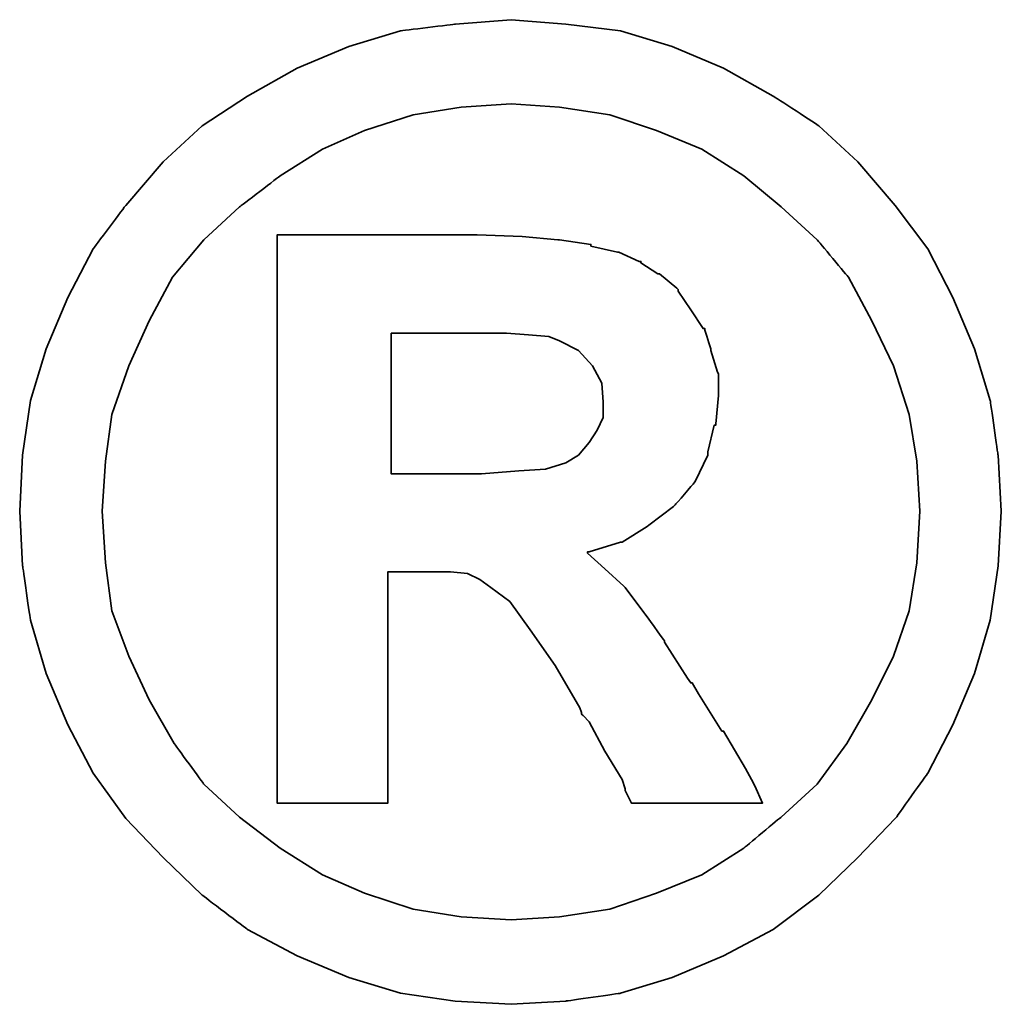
# Model space of a CAD drawing. Header units: millimetres. Extents: x 20 to 369, y 420 to 544.
# Tile 50 of 53: x 309.533 to 310.465, y 458.442 to 459.377. Entities that reach past the tile are written whole.
import ezdxf

# ---------------------------------------------------------------- set-up
doc = ezdxf.new("R2010")
doc.units = ezdxf.units.MM
doc.layers.add('DIM', color=4, linetype='CONTINUOUS')
doc.layers.add('layer 1', color=7, linetype='CONTINUOUS')

# ---------------------------------------------------------------- blocks, each defined once
blk = doc.blocks.new('TBI MOTION logo(完整正式版)')
at = {"layer": 'layer 1', "color": 22, "lineweight": 35}
for points, knots in [([(81.20634, 4.98624), (81.20634, 4.98624), (81.18649, 5.32862), (81.18649, 5.32862), (81.18649, 5.32862), (81.18649, 5.32862), (81.13886, 5.66206), (81.13886, 5.66206), (81.13886, 5.66206), (81.13886, 5.66206), (81.04359, 5.97764), (81.04359, 5.97764), (81.04359, 5.97764), (81.04359, 5.97764), (80.91061, 6.29124), (80.91061, 6.29124), (80.91061, 6.29124), (80.91061, 6.29124), (80.75778, 6.58697), (80.75778, 6.58697), (80.75778, 6.58697), (80.75778, 6.58697), (80.5593, 6.85294), (80.5593, 6.85294), (80.5593, 6.85294), (80.5593, 6.85294), (80.33105, 7.1189), (80.33105, 7.1189), (80.33105, 7.1189), (80.33105, 7.1189), (80.09287, 7.33921), (80.09287, 7.33921), (80.09287, 7.33921), (80.09287, 7.33921), (79.815, 7.51982), (79.815, 7.51982), (79.815, 7.51982), (79.815, 7.51982), (79.51133, 7.69051), (79.51133, 7.69051), (79.51133, 7.69051), (79.51133, 7.69051), (79.19773, 7.8235), (79.19773, 7.8235), (79.19773, 7.8235), (79.19773, 7.8235), (78.88215, 7.91877), (78.88215, 7.91877), (78.88215, 7.91877), (78.88215, 7.91877), (78.54871, 7.95846), (78.54871, 7.95846), (78.54871, 7.95846), (78.54871, 7.95846), (78.21526, 7.98625), (78.21526, 7.98625), (78.21526, 7.98625), (78.21526, 7.98625), (77.87388, 7.95846), (77.87388, 7.95846), (77.87388, 7.95846), (77.87388, 7.95846), (77.54044, 7.91877), (77.54044, 7.91877), (77.54044, 7.91877), (77.54044, 7.91877), (77.22485, 7.8235), (77.22485, 7.8235), (77.22485, 7.8235), (77.22485, 7.8235), (76.91027, 7.69051), (76.91027, 7.69051), (76.91027, 7.69051), (76.91027, 7.69051), (76.6056, 7.51982), (76.6056, 7.51982), (76.6056, 7.51982), (76.6056, 7.51982), (76.32972, 7.33921), (76.32972, 7.33921), (76.32972, 7.33921), (76.32972, 7.33921), (76.09154, 7.1189), (76.09154, 7.1189), (76.09154, 7.1189), (76.09154, 7.1189), (75.86329, 6.85294), (75.86329, 6.85294), (75.86329, 6.85294), (75.86329, 6.85294), (75.66382, 6.58697), (75.66382, 6.58697), (75.66382, 6.58697), (75.66382, 6.58697), (75.51099, 6.29124), (75.51099, 6.29124), (75.51099, 6.29124), (75.51099, 6.29124), (75.37702, 5.97764), (75.37702, 5.97764), (75.37702, 5.97764), (75.37702, 5.97764), (75.28175, 5.66206), (75.28175, 5.66206), (75.28175, 5.66206), (75.28175, 5.66206), (75.23411, 5.32862), (75.23411, 5.32862), (75.23411, 5.32862), (75.23411, 5.32862), (75.21625, 4.98624), (75.21625, 4.98624), (75.21625, 4.98624), (75.21625, 4.98624), (75.23411, 4.6528), (75.23411, 4.6528), (75.23411, 4.6528), (75.23411, 4.6528), (75.28175, 4.32035), (75.28175, 4.32035), (75.28175, 4.32035), (75.28175, 4.32035), (75.37702, 3.99583), (75.37702, 3.99583), (75.37702, 3.99583), (75.37702, 3.99583), (75.51099, 3.68224), (75.51099, 3.68224), (75.51099, 3.68224), (75.51099, 3.68224), (75.66382, 3.38749), (75.66382, 3.38749), (75.66382, 3.38749), (75.66382, 3.38749), (75.86329, 3.10963), (75.86329, 3.10963), (75.86329, 3.10963), (75.86329, 3.10963), (76.09154, 2.87145), (76.09154, 2.87145), (76.09154, 2.87145), (76.09154, 2.87145), (76.32972, 2.6432), (76.32972, 2.6432), (76.32972, 2.6432), (76.32972, 2.6432), (76.6056, 2.43381), (76.6056, 2.43381), (76.6056, 2.43381), (76.6056, 2.43381), (76.91027, 2.27205), (76.91027, 2.27205), (76.91027, 2.27205), (76.91027, 2.27205), (77.22485, 2.13906), (77.22485, 2.13906), (77.22485, 2.13906), (77.22485, 2.13906), (77.54044, 2.0438), (77.54044, 2.0438), (77.54044, 2.0438), (77.54044, 2.0438), (77.87388, 1.99616), (77.87388, 1.99616), (77.87388, 1.99616), (77.87388, 1.99616), (78.21526, 1.97631), (78.21526, 1.97631), (78.21526, 1.97631), (78.21526, 1.97631), (78.54871, 1.99616), (78.54871, 1.99616), (78.54871, 1.99616), (78.54871, 1.99616), (78.88215, 2.0438), (78.88215, 2.0438), (78.88215, 2.0438), (78.88215, 2.0438), (79.19773, 2.13906), (79.19773, 2.13906), (79.19773, 2.13906), (79.19773, 2.13906), (79.51133, 2.27205), (79.51133, 2.27205), (79.51133, 2.27205), (79.51133, 2.27205), (79.815, 2.43381), (79.815, 2.43381), (79.815, 2.43381), (79.815, 2.43381), (80.09287, 2.6432), (80.09287, 2.6432), (80.09287, 2.6432), (80.09287, 2.6432), (80.33105, 2.87145), (80.33105, 2.87145), (80.33105, 2.87145), (80.33105, 2.87145), (80.5593, 3.10963), (80.5593, 3.10963), (80.5593, 3.10963), (80.5593, 3.10963), (80.75778, 3.38749), (80.75778, 3.38749), (80.75778, 3.38749), (80.75778, 3.38749), (80.91061, 3.68224), (80.91061, 3.68224), (80.91061, 3.68224), (80.91061, 3.68224), (81.04359, 3.99583), (81.04359, 3.99583), (81.04359, 3.99583), (81.04359, 3.99583), (81.13886, 4.32035), (81.13886, 4.32035), (81.13886, 4.32035), (81.13886, 4.32035), (81.18649, 4.6528), (81.18649, 4.6528), (81.18649, 4.6528), (81.18649, 4.6528), (81.20634, 4.98624), (81.20634, 4.98624)], [0, 0, 0, 0, 0.0178571, 0.0178571, 0.0178571, 0.0178572, 0.0357143, 0.0357143, 0.0357143, 0.0357143, 0.0535714, 0.0535714, 0.0535714, 0.0535714, 0.0714286, 0.0714286, 0.0714286, 0.0714286, 0.0892857, 0.0892857, 0.0892857, 0.0892857, 0.1071429, 0.1071429, 0.1071429, 0.1071429, 0.125, 0.125, 0.125, 0.125, 0.1428571, 0.1428571, 0.1428571, 0.1428572, 0.1607143, 0.1607143, 0.1607143, 0.1607143, 0.1785714, 0.1785714, 0.1785714, 0.1785714, 0.1964286, 0.1964286, 0.1964286, 0.1964286, 0.2142857, 0.2142857, 0.2142857, 0.2142857, 0.2321429, 0.2321429, 0.2321429, 0.2321429, 0.25, 0.25, 0.25, 0.25, 0.2678571, 0.2678571, 0.2678571, 0.2678572, 0.2857143, 0.2857143, 0.2857143, 0.2857143, 0.3035714, 0.3035714, 0.3035714, 0.3035714, 0.3214286, 0.3214286, 0.3214286, 0.3214286, 0.3392857, 0.3392857, 0.3392857, 0.3392857, 0.3571429, 0.3571429, 0.3571429, 0.3571429, 0.375, 0.375, 0.375, 0.375, 0.3928571, 0.3928571, 0.3928571, 0.3928572, 0.4107143, 0.4107143, 0.4107143, 0.4107143, 0.4285714, 0.4285714, 0.4285714, 0.4285714, 0.4464286, 0.4464286, 0.4464286, 0.4464286, 0.4642857, 0.4642857, 0.4642857, 0.4642857, 0.4821429, 0.4821429, 0.4821429, 0.4821429, 0.5, 0.5, 0.5, 0.5, 0.5178571, 0.5178571, 0.5178571, 0.5178572, 0.5357143, 0.5357143, 0.5357143, 0.5357143, 0.5535714, 0.5535714, 0.5535714, 0.5535714, 0.5714286, 0.5714286, 0.5714286, 0.5714286, 0.5892857, 0.5892857, 0.5892857, 0.5892857, 0.6071429, 0.6071429, 0.6071429, 0.6071429, 0.625, 0.625, 0.625, 0.625, 0.6428571, 0.6428571, 0.6428571, 0.6428572, 0.6607143, 0.6607143, 0.6607143, 0.6607143, 0.6785714, 0.6785714, 0.6785714, 0.6785714, 0.6964286, 0.6964286, 0.6964286, 0.6964286, 0.7142857, 0.7142857, 0.7142857, 0.7142857, 0.7321429, 0.7321429, 0.7321429, 0.7321429, 0.75, 0.75, 0.75, 0.75, 0.7678571, 0.7678571, 0.7678571, 0.7678572, 0.7857143, 0.7857143, 0.7857143, 0.7857143, 0.8035714, 0.8035714, 0.8035714, 0.8035714, 0.8214286, 0.8214286, 0.8214286, 0.8214286, 0.8392857, 0.8392857, 0.8392857, 0.8392857, 0.8571429, 0.8571429, 0.8571429, 0.8571429, 0.875, 0.875, 0.875, 0.875, 0.8928571, 0.8928571, 0.8928571, 0.8928572, 0.9107143, 0.9107143, 0.9107143, 0.9107143, 0.9285714, 0.9285714, 0.9285714, 0.9285714, 0.9464286, 0.9464286, 0.9464286, 0.9464286, 0.9642857, 0.9642857, 0.9642857, 0.9642857, 0.9821429, 0.9821429, 0.9821429, 0.9821429, 1, 1, 1, 1]), ([(80.71014, 4.98624), (80.71014, 4.98624), (80.69129, 5.29091), (80.69129, 5.29091), (80.69129, 5.29091), (80.69129, 5.29091), (80.64464, 5.57672), (80.64464, 5.57672), (80.64464, 5.57672), (80.64464, 5.57672), (80.54937, 5.87245), (80.54937, 5.87245), (80.54937, 5.87245), (80.54937, 5.87245), (80.41639, 6.14833), (80.41639, 6.14833), (80.41639, 6.14833), (80.41639, 6.14833), (80.27349, 6.41429), (80.27349, 6.41429), (80.27349, 6.41429), (80.27349, 6.41429), (80.08295, 6.64255), (80.08295, 6.64255), (80.08295, 6.64255), (80.08295, 6.64255), (79.86264, 6.84301), (79.86264, 6.84301), (79.86264, 6.84301), (79.86264, 6.84301), (79.63439, 7.03355), (79.63439, 7.03355), (79.63439, 7.03355), (79.63439, 7.03355), (79.37835, 7.1963), (79.37835, 7.1963), (79.37835, 7.1963), (79.37835, 7.1963), (79.10246, 7.30944), (79.10246, 7.30944), (79.10246, 7.30944), (79.10246, 7.30944), (78.81665, 7.40471), (78.81665, 7.40471), (78.81665, 7.40471), (78.81665, 7.40471), (78.511, 7.45234), (78.511, 7.45234), (78.511, 7.45234), (78.511, 7.45234), (78.21526, 7.47219), (78.21526, 7.47219), (78.21526, 7.47219), (78.21526, 7.47219), (77.9106, 7.45234), (77.9106, 7.45234), (77.9106, 7.45234), (77.9106, 7.45234), (77.61685, 7.40471), (77.61685, 7.40471), (77.61685, 7.40471), (77.61685, 7.40471), (77.32012, 7.30944), (77.32012, 7.30944), (77.32012, 7.30944), (77.32012, 7.30944), (77.06309, 7.1963), (77.06309, 7.1963), (77.06309, 7.1963), (77.06309, 7.1963), (76.80606, 7.03355), (76.80606, 7.03355), (76.80606, 7.03355), (76.80606, 7.03355), (76.55797, 6.84301), (76.55797, 6.84301), (76.55797, 6.84301), (76.55797, 6.84301), (76.34063, 6.64255), (76.34063, 6.64255), (76.34063, 6.64255), (76.34063, 6.64255), (76.1491, 6.41429), (76.1491, 6.41429), (76.1491, 6.41429), (76.1491, 6.41429), (76.0062, 6.14833), (76.0062, 6.14833), (76.0062, 6.14833), (76.0062, 6.14833), (75.88314, 5.87245), (75.88314, 5.87245), (75.88314, 5.87245), (75.88314, 5.87245), (75.77794, 5.57672), (75.77794, 5.57672), (75.77794, 5.57672), (75.77794, 5.57672), (75.73924, 5.29091), (75.73924, 5.29091), (75.73924, 5.29091), (75.73924, 5.29091), (75.72039, 4.98624), (75.72039, 4.98624), (75.72039, 4.98624), (75.72039, 4.98624), (75.73924, 4.67165), (75.73924, 4.67165), (75.73924, 4.67165), (75.73924, 4.67165), (75.77794, 4.37791), (75.77794, 4.37791), (75.77794, 4.37791), (75.77794, 4.37791), (75.88314, 4.10102), (75.88314, 4.10102), (75.88314, 4.10102), (75.88314, 4.10102), (76.0062, 3.83407), (76.0062, 3.83407), (76.0062, 3.83407), (76.0062, 3.83407), (76.15902, 3.56811), (76.15902, 3.56811), (76.15902, 3.56811), (76.15902, 3.56811), (76.34063, 3.32001), (76.34063, 3.32001), (76.34063, 3.32001), (76.34063, 3.32001), (76.55797, 3.11955), (76.55797, 3.11955), (76.55797, 3.11955), (76.55797, 3.11955), (76.80606, 2.92901), (76.80606, 2.92901), (76.80606, 2.92901), (76.80606, 2.92901), (77.06309, 2.76725), (77.06309, 2.76725), (77.06309, 2.76725), (77.06309, 2.76725), (77.32012, 2.65412), (77.32012, 2.65412), (77.32012, 2.65412), (77.32012, 2.65412), (77.61685, 2.55786), (77.61685, 2.55786), (77.61685, 2.55786), (77.61685, 2.55786), (77.9106, 2.51022), (77.9106, 2.51022), (77.9106, 2.51022), (77.9106, 2.51022), (78.21526, 2.49137), (78.21526, 2.49137), (78.21526, 2.49137), (78.21526, 2.49137), (78.511, 2.51022), (78.511, 2.51022), (78.511, 2.51022), (78.511, 2.51022), (78.81665, 2.55786), (78.81665, 2.55786), (78.81665, 2.55786), (78.81665, 2.55786), (79.10246, 2.65412), (79.10246, 2.65412), (79.10246, 2.65412), (79.10246, 2.65412), (79.37835, 2.76725), (79.37835, 2.76725), (79.37835, 2.76725), (79.37835, 2.76725), (79.63439, 2.92901), (79.63439, 2.92901), (79.63439, 2.92901), (79.63439, 2.92901), (79.86264, 3.11955), (79.86264, 3.11955), (79.86264, 3.11955), (79.86264, 3.11955), (80.08295, 3.32001), (80.08295, 3.32001), (80.08295, 3.32001), (80.08295, 3.32001), (80.26356, 3.56811), (80.26356, 3.56811), (80.26356, 3.56811), (80.26356, 3.56811), (80.41639, 3.83407), (80.41639, 3.83407), (80.41639, 3.83407), (80.41639, 3.83407), (80.54937, 4.10102), (80.54937, 4.10102), (80.54937, 4.10102), (80.54937, 4.10102), (80.64464, 4.37791), (80.64464, 4.37791), (80.64464, 4.37791), (80.64464, 4.37791), (80.69129, 4.67165), (80.69129, 4.67165), (80.69129, 4.67165), (80.69129, 4.67165), (80.71014, 4.98624), (80.71014, 4.98624)], [0, 0, 0, 0, 0.0192308, 0.0192308, 0.0192308, 0.0192308, 0.0384615, 0.0384615, 0.0384615, 0.0384615, 0.0576923, 0.0576923, 0.0576923, 0.0576923, 0.0769231, 0.0769231, 0.0769231, 0.0769231, 0.0961538, 0.0961538, 0.0961538, 0.0961539, 0.1153846, 0.1153846, 0.1153846, 0.1153846, 0.1346154, 0.1346154, 0.1346154, 0.1346154, 0.1538462, 0.1538462, 0.1538462, 0.1538462, 0.1730769, 0.1730769, 0.1730769, 0.1730769, 0.1923077, 0.1923077, 0.1923077, 0.1923077, 0.2115385, 0.2115385, 0.2115385, 0.2115385, 0.2307692, 0.2307692, 0.2307692, 0.2307692, 0.25, 0.25, 0.25, 0.25, 0.2692308, 0.2692308, 0.2692308, 0.2692308, 0.2884615, 0.2884615, 0.2884615, 0.2884615, 0.3076923, 0.3076923, 0.3076923, 0.3076923, 0.3269231, 0.3269231, 0.3269231, 0.3269231, 0.3461538, 0.3461538, 0.3461538, 0.3461539, 0.3653846, 0.3653846, 0.3653846, 0.3653846, 0.3846154, 0.3846154, 0.3846154, 0.3846154, 0.4038462, 0.4038462, 0.4038462, 0.4038462, 0.4230769, 0.4230769, 0.4230769, 0.4230769, 0.4423077, 0.4423077, 0.4423077, 0.4423077, 0.4615385, 0.4615385, 0.4615385, 0.4615385, 0.4807692, 0.4807692, 0.4807692, 0.4807692, 0.5, 0.5, 0.5, 0.5, 0.5192308, 0.5192308, 0.5192308, 0.5192308, 0.5384615, 0.5384615, 0.5384615, 0.5384615, 0.5576923, 0.5576923, 0.5576923, 0.5576923, 0.5769231, 0.5769231, 0.5769231, 0.5769231, 0.5961538, 0.5961538, 0.5961538, 0.5961539, 0.6153846, 0.6153846, 0.6153846, 0.6153846, 0.6346154, 0.6346154, 0.6346154, 0.6346154, 0.6538462, 0.6538462, 0.6538462, 0.6538462, 0.6730769, 0.6730769, 0.6730769, 0.6730769, 0.6923077, 0.6923077, 0.6923077, 0.6923077, 0.7115385, 0.7115385, 0.7115385, 0.7115385, 0.7307692, 0.7307692, 0.7307692, 0.7307692, 0.75, 0.75, 0.75, 0.75, 0.7692308, 0.7692308, 0.7692308, 0.7692308, 0.7884615, 0.7884615, 0.7884615, 0.7884615, 0.8076923, 0.8076923, 0.8076923, 0.8076923, 0.8269231, 0.8269231, 0.8269231, 0.8269231, 0.8461538, 0.8461538, 0.8461538, 0.8461539, 0.8653846, 0.8653846, 0.8653846, 0.8653846, 0.8846154, 0.8846154, 0.8846154, 0.8846154, 0.9038462, 0.9038462, 0.9038462, 0.9038462, 0.9230769, 0.9230769, 0.9230769, 0.9230769, 0.9423077, 0.9423077, 0.9423077, 0.9423077, 0.9615385, 0.9615385, 0.9615385, 0.9615385, 0.9807692, 0.9807692, 0.9807692, 0.9807692, 1, 1, 1, 1]), ([(76.78721, 3.2823), (76.78721, 3.2823), (76.78721, 3.32001), (76.78721, 3.32001), (76.78721, 3.32001), (76.78721, 3.32001), (76.78721, 3.42422), (76.78721, 3.42422), (76.78721, 3.42422), (76.78721, 3.42422), (76.78721, 3.59689), (76.78721, 3.59689), (76.78721, 3.59689), (76.78721, 3.59689), (76.78721, 3.80529), (76.78721, 3.80529), (76.78721, 3.80529), (76.78721, 3.80529), (76.78721, 4.0524), (76.78721, 4.0524), (76.78721, 4.0524), (76.78721, 4.0524), (76.78721, 4.32035), (76.78721, 4.32035), (76.78721, 4.32035), (76.78721, 4.32035), (76.78721, 4.92868), (76.78721, 4.92868), (76.78721, 4.92868), (76.78721, 4.92868), (76.78721, 5.53801), (76.78721, 5.53801), (76.78721, 5.53801), (76.78721, 5.53801), (76.78721, 5.82482), (76.78721, 5.82482), (76.78721, 5.82482), (76.78721, 5.82482), (76.78721, 6.07291), (76.78721, 6.07291), (76.78721, 6.07291), (76.78721, 6.07291), (76.78721, 6.30017), (76.78721, 6.30017), (76.78721, 6.30017), (76.78721, 6.30017), (76.78721, 6.45399), (76.78721, 6.45399), (76.78721, 6.45399), (76.78721, 6.45399), (76.78721, 6.5572), (76.78721, 6.5572), (76.78721, 6.5572), (76.78721, 6.5572), (76.78721, 6.59689), (76.78721, 6.59689), (76.78721, 6.59689), (76.78721, 6.59689), (76.78721, 6.67232), (76.78721, 6.67232), (76.78721, 6.67232), (76.78721, 6.67232), (76.8537, 6.67232), (76.8537, 6.67232), (76.8537, 6.67232), (76.8537, 6.67232), (76.87355, 6.67232), (76.87355, 6.67232), (76.87355, 6.67232), (76.87355, 6.67232), (76.91027, 6.67232), (76.91027, 6.67232), (76.91027, 6.67232), (76.91027, 6.67232), (77.04424, 6.67232), (77.04424, 6.67232), (77.04424, 6.67232), (77.04424, 6.67232), (77.22485, 6.67232), (77.22485, 6.67232), (77.22485, 6.67232), (77.22485, 6.67232), (77.43524, 6.67232), (77.43524, 6.67232), (77.43524, 6.67232), (77.43524, 6.67232), (77.65357, 6.67232), (77.65357, 6.67232), (77.65357, 6.67232), (77.65357, 6.67232), (77.82625, 6.67232), (77.82625, 6.67232), (77.82625, 6.67232), (77.82625, 6.67232), (77.94037, 6.67232), (77.94037, 6.67232), (77.94037, 6.67232), (77.94037, 6.67232), (77.97709, 6.67232), (77.97709, 6.67232), (77.97709, 6.67232), (77.97709, 6.67232), (77.99694, 6.67232), (77.99694, 6.67232), (77.99694, 6.67232), (77.99694, 6.67232), (78.00686, 6.67232), (78.00686, 6.67232), (78.00686, 6.67232), (78.00686, 6.67232), (78.28275, 6.6624), (78.28275, 6.6624), (78.28275, 6.6624), (78.28275, 6.6624), (78.50107, 6.64255), (78.50107, 6.64255), (78.50107, 6.64255), (78.50107, 6.64255), (78.511, 6.64255), (78.511, 6.64255), (78.511, 6.64255), (78.511, 6.64255), (78.70154, 6.61476), (78.70154, 6.61476), (78.70154, 6.61476), (78.70154, 6.61476), (78.70154, 6.60483), (78.70154, 6.60483), (78.70154, 6.60483), (78.70154, 6.60483), (78.86429, 6.56713), (78.86429, 6.56713), (78.86429, 6.56713), (78.86429, 6.56713), (78.87223, 6.56713), (78.87223, 6.56713), (78.87223, 6.56713), (78.87223, 6.56713), (78.99727, 6.51056), (78.99727, 6.51056), (78.99727, 6.51056), (78.99727, 6.51056), (79.00719, 6.51056), (79.00719, 6.51056), (79.00719, 6.51056), (79.00719, 6.51056), (79.00719, 6.50162), (79.00719, 6.50162), (79.00719, 6.50162), (79.00719, 6.50162), (79.1104, 6.43415), (79.1104, 6.43415), (79.1104, 6.43415), (79.1104, 6.43415), (79.12132, 6.43415), (79.12132, 6.43415), (79.12132, 6.43415), (79.12132, 6.43415), (79.22552, 6.34781), (79.22552, 6.34781), (79.22552, 6.34781), (79.22552, 6.34781), (79.23544, 6.33888), (79.23544, 6.33888), (79.23544, 6.33888), (79.23544, 6.33888), (79.23544, 6.32895), (79.23544, 6.32895), (79.23544, 6.32895), (79.23544, 6.32895), (79.31087, 6.21483), (79.31087, 6.21483), (79.31087, 6.21483), (79.31087, 6.21483), (79.38629, 6.1007), (79.38629, 6.1007), (79.38629, 6.1007), (79.38629, 6.1007), (79.3972, 6.1007), (79.3972, 6.1007), (79.3972, 6.1007), (79.3972, 6.1007), (79.3972, 6.09078), (79.3972, 6.09078), (79.3972, 6.09078), (79.3972, 6.09078), (79.43392, 5.97764), (79.43392, 5.97764), (79.43392, 5.97764), (79.43392, 5.97764), (79.43392, 5.96772), (79.43392, 5.96772), (79.43392, 5.96772), (79.43392, 5.96772), (79.47362, 5.83474), (79.47362, 5.83474), (79.47362, 5.83474), (79.47362, 5.83474), (79.48156, 5.82482), (79.48156, 5.82482), (79.48156, 5.82482), (79.48156, 5.82482), (79.48156, 5.69977), (79.48156, 5.69977), (79.48156, 5.69977), (79.48156, 5.69977), (79.48156, 5.69183), (79.48156, 5.69183), (79.48156, 5.69183), (79.48156, 5.69183), (79.4637, 5.51915), (79.4637, 5.51915), (79.4637, 5.51915), (79.4637, 5.51915), (79.4637, 5.51122), (79.4637, 5.51122), (79.4637, 5.51122), (79.4637, 5.51122), (79.45377, 5.51122), (79.45377, 5.51122), (79.45377, 5.51122), (79.45377, 5.51122), (79.41507, 5.34847), (79.41507, 5.34847), (79.41507, 5.34847), (79.41507, 5.34847), (79.41507, 5.33854), (79.41507, 5.33854), (79.41507, 5.33854), (79.41507, 5.33854), (79.41507, 5.32862), (79.41507, 5.32862), (79.41507, 5.32862), (79.41507, 5.32862), (79.33865, 5.16785), (79.33865, 5.16785), (79.33865, 5.16785), (79.33865, 5.16785), (79.33071, 5.15693), (79.33071, 5.15693), (79.33071, 5.15693), (79.33071, 5.15693), (79.2156, 5.02495), (79.2156, 5.02495), (79.2156, 5.02495), (79.2156, 5.02495), (79.20567, 5.01502), (79.20567, 5.01502), (79.20567, 5.01502), (79.20567, 5.01502), (79.05483, 4.89991), (79.05483, 4.89991), (79.05483, 4.89991), (79.05483, 4.89991), (79.04491, 4.89197), (79.04491, 4.89197), (79.04491, 4.89197), (79.04491, 4.89197), (78.89208, 4.7967), (78.89208, 4.7967), (78.89208, 4.7967), (78.89208, 4.7967), (78.88215, 4.7967), (78.88215, 4.7967), (78.88215, 4.7967), (78.88215, 4.7967), (78.69161, 4.73913), (78.69161, 4.73913), (78.69161, 4.73913), (78.69161, 4.73913), (78.68169, 4.73913), (78.68169, 4.73913), (78.68169, 4.73913), (78.68169, 4.73913), (78.68169, 4.72921), (78.68169, 4.72921), (78.68169, 4.72921), (78.68169, 4.72921), (78.78688, 4.63394), (78.78688, 4.63394), (78.78688, 4.63394), (78.78688, 4.63394), (78.902, 4.52875), (78.902, 4.52875), (78.902, 4.52875), (78.902, 4.52875), (78.91093, 4.52081), (78.91093, 4.52081), (78.91093, 4.52081), (78.91093, 4.52081), (79.02506, 4.36798), (79.02506, 4.36798), (79.02506, 4.36798), (79.02506, 4.36798), (79.1501, 4.1953), (79.1501, 4.1953), (79.1501, 4.1953), (79.1501, 4.1953), (79.1501, 4.18736), (79.1501, 4.18736), (79.1501, 4.18736), (79.1501, 4.18736), (79.29201, 3.96705), (79.29201, 3.96705), (79.29201, 3.96705), (79.29201, 3.96705), (79.31087, 3.93828), (79.31087, 3.93828), (79.31087, 3.93828), (79.31087, 3.93828), (79.32079, 3.93828), (79.32079, 3.93828), (79.32079, 3.93828), (79.32079, 3.93828), (79.3585, 3.87178), (79.3585, 3.87178), (79.3585, 3.87178), (79.3585, 3.87178), (79.50141, 3.64353), (79.50141, 3.64353), (79.50141, 3.64353), (79.50141, 3.64353), (79.51133, 3.64353), (79.51133, 3.64353), (79.51133, 3.64353), (79.51133, 3.64353), (79.64431, 3.41528), (79.64431, 3.41528), (79.64431, 3.41528), (79.64431, 3.41528), (79.68202, 3.3478), (79.68202, 3.3478), (79.68202, 3.3478), (79.68202, 3.3478), (79.70187, 3.31009), (79.70187, 3.31009), (79.70187, 3.31009), (79.70187, 3.31009), (79.7495, 3.2049), (79.7495, 3.2049), (79.7495, 3.2049), (79.7495, 3.2049), (79.64431, 3.2049), (79.64431, 3.2049), (79.64431, 3.2049), (79.64431, 3.2049), (79.62546, 3.2049), (79.62546, 3.2049), (79.62546, 3.2049), (79.62546, 3.2049), (79.53912, 3.2049), (79.53912, 3.2049), (79.53912, 3.2049), (79.53912, 3.2049), (79.31087, 3.2049), (79.31087, 3.2049), (79.31087, 3.2049), (79.31087, 3.2049), (79.08262, 3.2049), (79.08262, 3.2049), (79.08262, 3.2049), (79.08262, 3.2049), (79.00719, 3.2049), (79.00719, 3.2049), (79.00719, 3.2049), (79.00719, 3.2049), (78.98735, 3.2049), (78.98735, 3.2049), (78.98735, 3.2049), (78.98735, 3.2049), (78.94964, 3.2049), (78.94964, 3.2049), (78.94964, 3.2049), (78.94964, 3.2049), (78.92979, 3.24459), (78.92979, 3.24459), (78.92979, 3.24459), (78.92979, 3.24459), (78.91093, 3.2823), (78.91093, 3.2823), (78.91093, 3.2823), (78.91093, 3.2823), (78.91093, 3.29223), (78.91093, 3.29223), (78.91093, 3.29223), (78.91093, 3.29223), (78.89208, 3.3478), (78.89208, 3.3478), (78.89208, 3.3478), (78.89208, 3.3478), (78.78688, 3.52048), (78.78688, 3.52048), (78.78688, 3.52048), (78.78688, 3.52048), (78.69161, 3.7001), (78.69161, 3.7001), (78.69161, 3.7001), (78.69161, 3.7001), (78.6539, 3.7388), (78.6539, 3.7388), (78.6539, 3.7388), (78.6539, 3.7388), (78.64398, 3.74873), (78.64398, 3.74873), (78.64398, 3.74873), (78.64398, 3.74873), (78.64398, 3.75766), (78.64398, 3.75766), (78.64398, 3.75766), (78.64398, 3.75766), (78.63405, 3.78644), (78.63405, 3.78644), (78.63405, 3.78644), (78.63405, 3.78644), (78.48321, 4.04347), (78.48321, 4.04347), (78.48321, 4.04347), (78.48321, 4.04347), (78.33038, 4.2618), (78.33038, 4.2618), (78.33038, 4.2618), (78.33038, 4.2618), (78.20732, 4.43447), (78.20732, 4.43447), (78.20732, 4.43447), (78.20732, 4.43447), (78.09221, 4.52081), (78.09221, 4.52081), (78.09221, 4.52081), (78.09221, 4.52081), (78.02472, 4.56845), (78.02472, 4.56845), (78.02472, 4.56845), (78.02472, 4.56845), (77.9493, 4.60616), (77.9493, 4.60616), (77.9493, 4.60616), (77.9493, 4.60616), (77.8451, 4.61608), (77.8451, 4.61608), (77.8451, 4.61608), (77.8451, 4.61608), (77.71113, 4.61608), (77.71113, 4.61608), (77.71113, 4.61608), (77.71113, 4.61608), (77.69128, 4.61608), (77.69128, 4.61608), (77.69128, 4.61608), (77.69128, 4.61608), (77.67342, 4.61608), (77.67342, 4.61608), (77.67342, 4.61608), (77.67342, 4.61608), (77.5583, 4.61608), (77.5583, 4.61608), (77.5583, 4.61608), (77.5583, 4.61608), (77.46303, 4.61608), (77.46303, 4.61608), (77.46303, 4.61608), (77.46303, 4.61608), (77.46303, 4.54761), (77.46303, 4.54761), (77.46303, 4.54761), (77.46303, 4.54761), (77.46303, 4.47318), (77.46303, 4.47318), (77.46303, 4.47318), (77.46303, 4.47318), (77.46303, 4.24294), (77.46303, 4.24294), (77.46303, 4.24294), (77.46303, 4.24294), (77.46303, 3.99583), (77.46303, 3.99583), (77.46303, 3.99583), (77.46303, 3.99583), (77.46303, 3.72888), (77.46303, 3.72888), (77.46303, 3.72888), (77.46303, 3.72888), (77.46303, 3.51055), (77.46303, 3.51055), (77.46303, 3.51055), (77.46303, 3.51055), (77.46303, 3.42422), (77.46303, 3.42422), (77.46303, 3.42422), (77.46303, 3.42422), (77.46303, 3.35773), (77.46303, 3.35773), (77.46303, 3.35773), (77.46303, 3.35773), (77.46303, 3.30017), (77.46303, 3.30017), (77.46303, 3.30017), (77.46303, 3.30017), (77.46303, 3.2823), (77.46303, 3.2823), (77.46303, 3.2823), (77.46303, 3.2823), (77.46303, 3.2049), (77.46303, 3.2049), (77.46303, 3.2049), (77.46303, 3.2049), (77.39753, 3.2049), (77.39753, 3.2049), (77.39753, 3.2049), (77.39753, 3.2049), (77.37768, 3.2049), (77.37768, 3.2049), (77.37768, 3.2049), (77.37768, 3.2049), (77.32012, 3.2049), (77.32012, 3.2049), (77.32012, 3.2049), (77.32012, 3.2049), (77.12165, 3.2049), (77.12165, 3.2049), (77.12165, 3.2049), (77.12165, 3.2049), (76.94897, 3.2049), (76.94897, 3.2049), (76.94897, 3.2049), (76.94897, 3.2049), (76.8924, 3.2049), (76.8924, 3.2049), (76.8924, 3.2049), (76.8924, 3.2049), (76.8537, 3.2049), (76.8537, 3.2049), (76.8537, 3.2049), (76.8537, 3.2049), (76.78721, 3.2049), (76.78721, 3.2049), (76.78721, 3.2049), (76.78721, 3.2049), (76.78721, 3.2823), (76.78721, 3.2823)], [0, 0, 0, 0, 0.0074074, 0.0074074, 0.0074074, 0.0074074, 0.0148148, 0.0148148, 0.0148148, 0.0148148, 0.0222222, 0.0222222, 0.0222222, 0.0222222, 0.0296296, 0.0296296, 0.0296296, 0.0296296, 0.037037, 0.037037, 0.037037, 0.037037, 0.0444444, 0.0444444, 0.0444444, 0.0444445, 0.0518519, 0.0518519, 0.0518519, 0.0518519, 0.0592593, 0.0592593, 0.0592593, 0.0592593, 0.0666667, 0.0666667, 0.0666667, 0.0666667, 0.0740741, 0.0740741, 0.0740741, 0.0740741, 0.0814815, 0.0814815, 0.0814815, 0.0814815, 0.0888889, 0.0888889, 0.0888889, 0.0888889, 0.0962963, 0.0962963, 0.0962963, 0.0962963, 0.1037037, 0.1037037, 0.1037037, 0.1037037, 0.1111111, 0.1111111, 0.1111111, 0.1111111, 0.1185185, 0.1185185, 0.1185185, 0.1185185, 0.1259259, 0.1259259, 0.1259259, 0.1259259, 0.1333333, 0.1333333, 0.1333333, 0.1333333, 0.1407407, 0.1407407, 0.1407407, 0.1407408, 0.1481481, 0.1481481, 0.1481481, 0.1481482, 0.1555556, 0.1555556, 0.1555556, 0.1555556, 0.162963, 0.162963, 0.162963, 0.162963, 0.1703704, 0.1703704, 0.1703704, 0.1703704, 0.1777778, 0.1777778, 0.1777778, 0.1777778, 0.1851852, 0.1851852, 0.1851852, 0.1851852, 0.1925926, 0.1925926, 0.1925926, 0.1925926, 0.2, 0.2, 0.2, 0.2, 0.2074074, 0.2074074, 0.2074074, 0.2074074, 0.2148148, 0.2148148, 0.2148148, 0.2148148, 0.2222222, 0.2222222, 0.2222222, 0.2222222, 0.2296296, 0.2296296, 0.2296296, 0.2296296, 0.237037, 0.237037, 0.237037, 0.237037, 0.2444444, 0.2444444, 0.2444444, 0.2444445, 0.2518519, 0.2518519, 0.2518519, 0.2518519, 0.2592593, 0.2592593, 0.2592593, 0.2592593, 0.2666667, 0.2666667, 0.2666667, 0.2666667, 0.2740741, 0.2740741, 0.2740741, 0.2740741, 0.2814815, 0.2814815, 0.2814815, 0.2814815, 0.2888889, 0.2888889, 0.2888889, 0.2888889, 0.2962963, 0.2962963, 0.2962963, 0.2962963, 0.3037037, 0.3037037, 0.3037037, 0.3037037, 0.3111111, 0.3111111, 0.3111111, 0.3111111, 0.3185185, 0.3185185, 0.3185185, 0.3185185, 0.3259259, 0.3259259, 0.3259259, 0.3259259, 0.3333333, 0.3333333, 0.3333333, 0.3333333, 0.3407407, 0.3407407, 0.3407407, 0.3407408, 0.3481481, 0.3481481, 0.3481481, 0.3481482, 0.3555556, 0.3555556, 0.3555556, 0.3555556, 0.362963, 0.362963, 0.362963, 0.362963, 0.3703704, 0.3703704, 0.3703704, 0.3703704, 0.3777778, 0.3777778, 0.3777778, 0.3777778, 0.3851852, 0.3851852, 0.3851852, 0.3851852, 0.3925926, 0.3925926, 0.3925926, 0.3925926, 0.4, 0.4, 0.4, 0.4, 0.4074074, 0.4074074, 0.4074074, 0.4074074, 0.4148148, 0.4148148, 0.4148148, 0.4148148, 0.4222222, 0.4222222, 0.4222222, 0.4222222, 0.4296296, 0.4296296, 0.4296296, 0.4296296, 0.437037, 0.437037, 0.437037, 0.437037, 0.4444444, 0.4444444, 0.4444444, 0.4444445, 0.4518519, 0.4518519, 0.4518519, 0.4518519, 0.4592593, 0.4592593, 0.4592593, 0.4592593, 0.4666667, 0.4666667, 0.4666667, 0.4666667, 0.4740741, 0.4740741, 0.4740741, 0.4740741, 0.4814815, 0.4814815, 0.4814815, 0.4814815, 0.4888889, 0.4888889, 0.4888889, 0.4888889, 0.4962963, 0.4962963, 0.4962963, 0.4962963, 0.5037037, 0.5037037, 0.5037037, 0.5037037, 0.5111111, 0.5111111, 0.5111111, 0.5111111, 0.5185185, 0.5185185, 0.5185185, 0.5185185, 0.5259259, 0.5259259, 0.5259259, 0.5259259, 0.5333333, 0.5333333, 0.5333333, 0.5333333, 0.5407407, 0.5407407, 0.5407407, 0.5407408, 0.5481481, 0.5481481, 0.5481481, 0.5481482, 0.5555556, 0.5555556, 0.5555556, 0.5555556, 0.562963, 0.562963, 0.562963, 0.562963, 0.5703704, 0.5703704, 0.5703704, 0.5703704, 0.5777778, 0.5777778, 0.5777778, 0.5777778, 0.5851852, 0.5851852, 0.5851852, 0.5851852, 0.5925926, 0.5925926, 0.5925926, 0.5925926, 0.6, 0.6, 0.6, 0.6, 0.6074074, 0.6074074, 0.6074074, 0.6074074, 0.6148148, 0.6148148, 0.6148148, 0.6148148, 0.6222222, 0.6222222, 0.6222222, 0.6222222, 0.6296296, 0.6296296, 0.6296296, 0.6296296, 0.637037, 0.637037, 0.637037, 0.637037, 0.6444444, 0.6444444, 0.6444444, 0.6444445, 0.6518519, 0.6518519, 0.6518519, 0.6518519, 0.6592593, 0.6592593, 0.6592593, 0.6592593, 0.6666667, 0.6666667, 0.6666667, 0.6666667, 0.6740741, 0.6740741, 0.6740741, 0.6740741, 0.6814815, 0.6814815, 0.6814815, 0.6814815, 0.6888889, 0.6888889, 0.6888889, 0.6888889, 0.6962963, 0.6962963, 0.6962963, 0.6962963, 0.7037037, 0.7037037, 0.7037037, 0.7037037, 0.7111111, 0.7111111, 0.7111111, 0.7111111, 0.7185185, 0.7185185, 0.7185185, 0.7185185, 0.7259259, 0.7259259, 0.7259259, 0.7259259, 0.7333333, 0.7333333, 0.7333333, 0.7333333, 0.7407407, 0.7407407, 0.7407407, 0.7407408, 0.7481481, 0.7481481, 0.7481481, 0.7481482, 0.7555556, 0.7555556, 0.7555556, 0.7555556, 0.762963, 0.762963, 0.762963, 0.762963, 0.7703704, 0.7703704, 0.7703704, 0.7703704, 0.7777778, 0.7777778, 0.7777778, 0.7777778, 0.7851852, 0.7851852, 0.7851852, 0.7851852, 0.7925926, 0.7925926, 0.7925926, 0.7925926, 0.8, 0.8, 0.8, 0.8, 0.8074074, 0.8074074, 0.8074074, 0.8074074, 0.8148148, 0.8148148, 0.8148148, 0.8148148, 0.8222222, 0.8222222, 0.8222222, 0.8222222, 0.8296296, 0.8296296, 0.8296296, 0.8296296, 0.837037, 0.837037, 0.837037, 0.837037, 0.8444444, 0.8444444, 0.8444444, 0.8444445, 0.8518519, 0.8518519, 0.8518519, 0.8518519, 0.8592593, 0.8592593, 0.8592593, 0.8592593, 0.8666667, 0.8666667, 0.8666667, 0.8666667, 0.8740741, 0.8740741, 0.8740741, 0.8740741, 0.8814815, 0.8814815, 0.8814815, 0.8814815, 0.8888889, 0.8888889, 0.8888889, 0.8888889, 0.8962963, 0.8962963, 0.8962963, 0.8962963, 0.9037037, 0.9037037, 0.9037037, 0.9037037, 0.9111111, 0.9111111, 0.9111111, 0.9111111, 0.9185185, 0.9185185, 0.9185185, 0.9185185, 0.9259259, 0.9259259, 0.9259259, 0.9259259, 0.9333333, 0.9333333, 0.9333333, 0.9333333, 0.9407407, 0.9407407, 0.9407407, 0.9407408, 0.9481481, 0.9481481, 0.9481481, 0.9481482, 0.9555556, 0.9555556, 0.9555556, 0.9555556, 0.962963, 0.962963, 0.962963, 0.962963, 0.9703704, 0.9703704, 0.9703704, 0.9703704, 0.9777778, 0.9777778, 0.9777778, 0.9777778, 0.9851852, 0.9851852, 0.9851852, 0.9851852, 0.9925926, 0.9925926, 0.9925926, 0.9925926, 1, 1, 1, 1]), ([(77.48288, 6.07291), (77.48288, 6.07291), (77.48288, 5.99551), (77.48288, 5.99551), (77.48288, 5.99551), (77.48288, 5.99551), (77.48288, 5.82482), (77.48288, 5.82482), (77.48288, 5.82482), (77.48288, 5.82482), (77.48288, 5.63328), (77.48288, 5.63328), (77.48288, 5.63328), (77.48288, 5.63328), (77.48288, 5.46358), (77.48288, 5.46358), (77.48288, 5.46358), (77.48288, 5.46358), (77.48288, 5.29091), (77.48288, 5.29091), (77.48288, 5.29091), (77.48288, 5.29091), (77.48288, 5.21449), (77.48288, 5.21449), (77.48288, 5.21449), (77.48288, 5.21449), (77.50074, 5.21449), (77.50074, 5.21449), (77.50074, 5.21449), (77.50074, 5.21449), (77.71113, 5.21449), (77.71113, 5.21449), (77.71113, 5.21449), (77.71113, 5.21449), (77.94037, 5.21449), (77.94037, 5.21449), (77.94037, 5.21449), (77.94037, 5.21449), (78.01579, 5.21449), (78.01579, 5.21449), (78.01579, 5.21449), (78.01579, 5.21449), (78.03465, 5.21449), (78.03465, 5.21449), (78.03465, 5.21449), (78.03465, 5.21449), (78.2629, 5.23335), (78.2629, 5.23335), (78.2629, 5.23335), (78.2629, 5.23335), (78.42565, 5.24327), (78.42565, 5.24327), (78.42565, 5.24327), (78.42565, 5.24327), (78.54871, 5.28098), (78.54871, 5.28098), (78.54871, 5.28098), (78.54871, 5.28098), (78.62611, 5.32862), (78.62611, 5.32862), (78.62611, 5.32862), (78.62611, 5.32862), (78.69161, 5.40503), (78.69161, 5.40503), (78.69161, 5.40503), (78.69161, 5.40503), (78.73925, 5.48145), (78.73925, 5.48145), (78.73925, 5.48145), (78.73925, 5.48145), (78.77696, 5.55885), (78.77696, 5.55885), (78.77696, 5.55885), (78.77696, 5.55885), (78.77696, 5.65214), (78.77696, 5.65214), (78.77696, 5.65214), (78.77696, 5.65214), (78.76902, 5.76726), (78.76902, 5.76726), (78.76902, 5.76726), (78.76902, 5.76726), (78.71146, 5.87245), (78.71146, 5.87245), (78.71146, 5.87245), (78.71146, 5.87245), (78.62611, 5.96772), (78.62611, 5.96772), (78.62611, 5.96772), (78.62611, 5.96772), (78.511, 6.02528), (78.511, 6.02528), (78.511, 6.02528), (78.511, 6.02528), (78.44451, 6.05306), (78.44451, 6.05306), (78.44451, 6.05306), (78.44451, 6.05306), (78.32046, 6.06299), (78.32046, 6.06299), (78.32046, 6.06299), (78.32046, 6.06299), (78.18748, 6.07291), (78.18748, 6.07291), (78.18748, 6.07291), (78.18748, 6.07291), (77.99694, 6.07291), (77.99694, 6.07291), (77.99694, 6.07291), (77.99694, 6.07291), (77.97709, 6.07291), (77.97709, 6.07291), (77.97709, 6.07291), (77.97709, 6.07291), (77.90167, 6.07291), (77.90167, 6.07291), (77.90167, 6.07291), (77.90167, 6.07291), (77.69128, 6.07291), (77.69128, 6.07291), (77.69128, 6.07291), (77.69128, 6.07291), (77.50074, 6.07291), (77.50074, 6.07291), (77.50074, 6.07291), (77.50074, 6.07291), (77.48288, 6.07291), (77.48288, 6.07291)], [0, 0, 0, 0, 0.03125, 0.03125, 0.03125, 0.03125, 0.0625, 0.0625, 0.0625, 0.0625, 0.09375, 0.09375, 0.09375, 0.09375, 0.125, 0.125, 0.125, 0.125, 0.15625, 0.15625, 0.15625, 0.15625, 0.1875, 0.1875, 0.1875, 0.1875, 0.21875, 0.21875, 0.21875, 0.21875, 0.25, 0.25, 0.25, 0.25, 0.28125, 0.28125, 0.28125, 0.28125, 0.3125, 0.3125, 0.3125, 0.3125, 0.34375, 0.34375, 0.34375, 0.34375, 0.375, 0.375, 0.375, 0.375, 0.40625, 0.40625, 0.40625, 0.40625, 0.4375, 0.4375, 0.4375, 0.4375, 0.46875, 0.46875, 0.46875, 0.46875, 0.5, 0.5, 0.5, 0.5, 0.53125, 0.53125, 0.53125, 0.53125, 0.5625, 0.5625, 0.5625, 0.5625, 0.59375, 0.59375, 0.59375, 0.59375, 0.625, 0.625, 0.625, 0.625, 0.65625, 0.65625, 0.65625, 0.65625, 0.6875, 0.6875, 0.6875, 0.6875, 0.71875, 0.71875, 0.71875, 0.71875, 0.75, 0.75, 0.75, 0.75, 0.78125, 0.78125, 0.78125, 0.78125, 0.8125, 0.8125, 0.8125, 0.8125, 0.84375, 0.84375, 0.84375, 0.84375, 0.875, 0.875, 0.875, 0.875, 0.90625, 0.90625, 0.90625, 0.90625, 0.9375, 0.9375, 0.9375, 0.9375, 0.96875, 0.96875, 0.96875, 0.96875, 1, 1, 1, 1])]:
    blk.add_open_spline(points, degree=3, knots=knots, dxfattribs=at)

msp = doc.modelspace()

# ---------------------------------------------------------------- block references
at = {"layer": 'DIM', "color": 0, "xscale": 0.1555785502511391, "yscale": 0.1555785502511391, "zscale": 0.1555785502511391}
msp.add_blockref('TBI MOTION logo(完整正式版)', (297.83075, 458.13425), dxfattribs=at)

doc.saveas('drawing.dxf')
